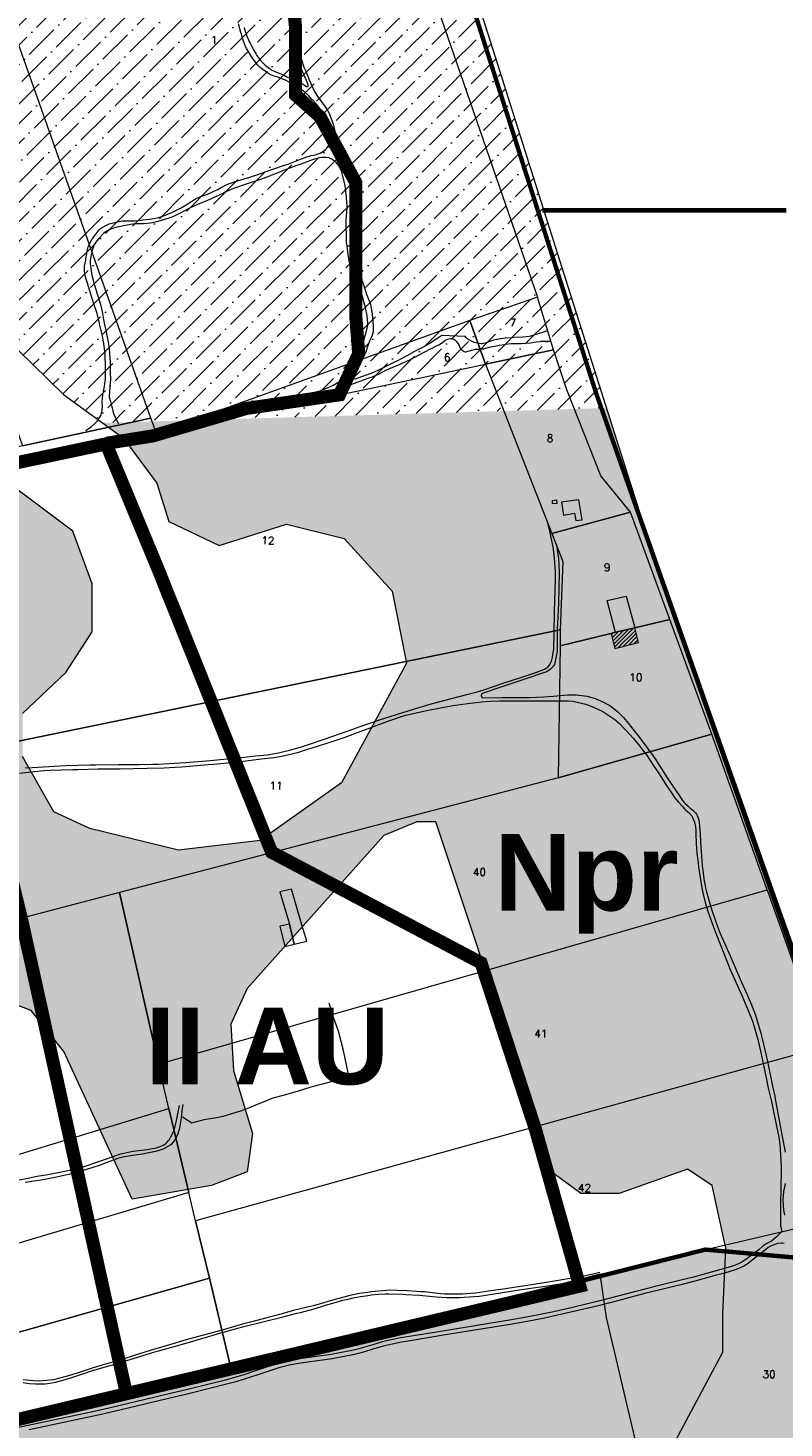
# Model space of a CAD drawing. Header units: metres. Extents: x 578835 to 593571, y 248557 to 255108.
# Tile 201 of 251: x 590102 to 590448, y 253424 to 254065. Entities that reach past the tile are written whole.
import ezdxf

# ---------------------------------------------------------------- set-up
doc = ezdxf.new("R2010")
doc.units = ezdxf.units.M
doc.linetypes.add('CACHEX2', pattern=[0.75, 0.5, -0.25])
doc.linetypes.add('SOLID_LINE', pattern=[0])
for name, color, linetype, lineweight in [('Cad-BATIMENT_BATI_LEGER13', 7, 'SOLID_LINE', 0), ('Cad-BATIMENT_BATI_PRIVE12', 7, 'SOLID_LINE', 0), ('Cad-BATIMENT_BATI_PRIVE12_HACH', 7, 'SOLID_LINE', 0), ('Cad-PARCELLAIRE_PARCELLE1', 250, 'SOLID_LINE', 0), ('Cad-RESEAU_ROUT_LIMITE_DE_VOIE_P23', 8, 'SOLID_LINE', 0), ('Cad-TOPONYMIE_NUMERO_DE_PARCELL182', 250, 'SOLID_LINE', 0), ('EBC', 114, 'Continuous', 53), ('EBC hachures', 114, 'Continuous', 18), ('PLU', 7, 'CACHEX2', 5), ('PPRI global - contour', 152, 'Continuous', 5), ('PPRI global - hachures', 152, 'Continuous', 5)]:
    doc.layers.add(name, color=color, linetype=linetype, lineweight=lineweight)
doc.layers.add('PLU nom', color=7, linetype='Continuous')
doc.styles.get("Standard").update_dxf_attribs({"font": 'arialbd_0.ttf', "height": 50})
doc.styles.add('TEXTSTYLE_45_11', font='txt.shx', dxfattribs={"oblique": 50})

msp = doc.modelspace()

# ---------------------------------------------------------------- hatches: boundary and pattern name
at = {"layer": 'Cad-BATIMENT_BATI_PRIVE12_HACH', "ltscale": 0.4}
h = msp.add_hatch(dxfattribs=at)
h.set_pattern_fill('ANSI31', color=256, scale=0.4, style=0)
h.paths.add_polyline_path([(590368.77, 253787.75), (590370.52, 253780.77), (590381.33, 253783.57), (590379.6, 253790.34), (590370.87, 253788.27)])
at = {"layer": 'EBC hachures'}
h = msp.add_hatch(dxfattribs=at)
h.set_pattern_fill('EBC', color=256, scale=6, style=0, pattern_type=2)
h.set_pattern_definition([(0, (0, 0), (0, 48), []), (90, (0, 0), (-48, 3e-15), []), (90, (6, 0), (-48, 3e-15), [-21, 6, -21]), (90, (42, 0), (-48, 3e-15), [-21, 6, -21]), (0, (0, 6), (0, 48), [-21, 6, -21]), (0, (0, 42), (0, 48), [-21, 6, -21]), (90, (6.6, 0), (-48, 3e-15), [-18, 3, -6, 3, -18]), (90, (41.4, 0), (-48, 3e-15), [-18, 3, -6, 3, -18]), (90, (7.2, 0), (-48, 3e-15), [-16.2, 1.8, -12, 1.8, -16.2]), (90, (40.8, 0), (-48, 3e-15), [-16.2, 1.8, -12, 1.8, -16.2]), (90, (7.8, 0), (-48, 3e-15), [-15, 1.2, -15.6, 1.2, -15]), (90, (40.2, 0), (-48, 3e-15), [-15, 1.2, -15.6, 1.2, -15]), (90, (8.4, 0), (-48, 3e-15), [-14.4, 0.6, -18, 0.6, -14.4]), (90, (39.6, 0), (-48, 3e-15), [-14.4, 0.6, -18, 0.6, -14.4]), (90, (9, 0), (-48, 3e-15), [-13.5, 0.6, -19.8, 0.6, -13.5]), (90, (39, 0), (-48, 3e-15), [-13.5, 0.6, -19.8, 0.6, -13.5]), (90, (9.6, 0), (-48, 3e-15), [-12.6, 0.6, -21.6, 0.6, -12.6]), (90, (38.4, 0), (-48, 3e-15), [-12.6, 0.6, -21.6, 0.6, -12.6]), (90, (10.2, 0), (-48, 3e-15), [-12, 0.6, -22.8, 0.6, -12]), (90, (37.8, 0), (-48, 3e-15), [-12, 0.6, -22.8, 0.6, -12]), (90, (10.8, 0), (-48, 3e-15), [-11.4, 0.3, -24.6, 0.3, -11.4]), (90, (37.2, 0), (-48, 3e-15), [-11.4, 0.3, -24.6, 0.3, -11.4]), (90, (11.28, 0), (-48, 3e-15), [-11.22, 0, -25.56, 0, -11.22]), (90, (36.72, 0), (-48, 3e-15), [-11.22, 0, -25.56, 0, -11.22]), (0, (0, 6.6), (0, 48), [-18, 3, -6, 3, -18]), (0, (0, 41.4), (0, 48), [-18, 3, -6, 3, -18]), (0, (0, 7.2), (0, 48), [-16.2, 1.8, -12, 1.8, -16.2]), (0, (0, 40.8), (0, 48), [-16.2, 1.8, -12, 1.8, -16.2]), (0, (0, 7.8), (0, 48), [-15, 1.2, -15.6, 1.2, -15]), (0, (0, 40.2), (0, 48), [-15, 1.2, -15.6, 1.2, -15]), (0, (0, 8.4), (0, 48), [-14.4, 0.6, -18, 0.6, -14.4]), (0, (0, 39.6), (0, 48), [-14.4, 0.6, -18, 0.6, -14.4]), (0, (0, 9), (0, 48), [-13.5, 0.6, -19.8, 0.6, -13.5]), (0, (0, 39), (0, 48), [-13.5, 0.6, -19.8, 0.6, -13.5]), (0, (0, 9.6), (0, 48), [-12.6, 0.6, -21.6, 0.6, -12.6]), (0, (0, 38.4), (0, 48), [-12.6, 0.6, -21.6, 0.6, -12.6]), (0, (0, 10.2), (0, 48), [-12, 0.6, -22.8, 0.6, -12]), (0, (0, 37.8), (0, 48), [-12, 0.6, -22.8, 0.6, -12]), (0, (0, 10.8), (0, 48), [-11.4, 0.3, -24.6, 0.3, -11.4]), (0, (0, 37.2), (0, 48), [-11.4, 0.3, -24.6, 0.3, -11.4])])
h.paths.add_polyline_path([(589969.63, 253394.08), (589995.67, 253277.43), (590297.23, 253348.53), (590391.09, 253371.39), (590489.06, 253392.09), (590474.69, 253454.61), (590455.62, 253502.02), (590411.88, 253505.91)])
at = {"layer": 'PPRI global - hachures', "ltscale": 0.4}
h = msp.add_hatch(dxfattribs=at)
h.set_pattern_fill('ANSI36', color=256, scale=2, style=0)
h.paths.add_polyline_path([(590256.64, 254237.65), (590216.05, 254376.92), (590196.3, 254443.81), (590176.56, 254504.12), (590159, 254567.73), (590152.42, 254557.86), (590171.07, 254495.35), (590185.33, 254453.68), (590201.79, 254323.18), (590228.12, 254263.97), (590228.12, 254226.68), (590218.24, 254212.43), (590169.85, 254215.39), (590146.81, 254220.88), (590132.55, 254234.04), (590110.61, 254234.04), (590099.64, 254221.97), (590090.86, 254204.43), (590064.53, 254185.79), (590041.49, 254185.79), (590023.94, 254187.98), (590006.39, 254203.33), (589971.28, 254215.39), (589951.53, 254209.91), (589935.08, 254198.95), (589929.59, 254179.21), (589930.69, 254150.69), (589953.73, 254116.7), (590003.1, 254052), (590030.52, 254002.65), (590083.18, 253931.37), (590118.33, 253897), (590136.32, 253884.05), (590366.81, 253890.83), (590352.09, 253937.18), (590316.98, 254047.94)])
h = msp.add_hatch(dxfattribs=at)
h.set_pattern_fill('ANSI36', color=256, scale=2, style=0)
h.paths.add_polyline_path([(590715.48, 252661.55), (590674.88, 252827.13), (590651.85, 253015.75), (590611.25, 253128.7), (590566.14, 253332.28), (590550.78, 253375.05), (590509.09, 253485.81), (590446.56, 253660.17), (590381.71, 253843.97), (590366.81, 253890.83), (590136.32, 253884.05), (590145.76, 253877.26), (590161.12, 253856.43), (590166.6, 253838.88), (590189.64, 253827.91), (590220.36, 253837.78), (590246.69, 253831.2), (590268.63, 253807.08), (590275.21, 253774.18), (590245.59, 253719.35), (590208.29, 253693.03), (590170.99, 253688.64), (590130.4, 253698.51), (590113.94, 253706.19), (590099.68, 253731.41), (590099.68, 253751.15), (590119.43, 253769.79), (590131.5, 253788.44), (590131.5, 253810.37), (590122.72, 253834.49), (590096.39, 253854.23), (590061.28, 253854.23), (590030.57, 253849.85), (590005.33, 253861.91), (589983.66, 253879.57), (589453.41, 253863.98), (590027.98, 251920.34), (590783.75, 251684.82), (590783.72, 251685.19), (590768.38, 251803.29), (590760.71, 252002.68), (590771.45, 252133.06), (590753.03, 252301.77), (590740.76, 252449.02)])
h.paths.add_polyline_path([(590222.37, 253304.01), (590198.61, 253307.76), (590169.84, 253304.01), (590153.59, 253310.26), (590026.03, 253286.51), (590026.03, 253295.26), (590021.03, 253315.26), (590024.78, 253349.01), (590034.78, 253375.26), (590062.29, 253414.02), (590076.05, 253434.02), (590076.05, 253461.52), (590071.05, 253516.52), (590048.54, 253582.77), (590069.8, 253619.03), (590083.55, 253622.78), (590103.56, 253615.28), (590118.57, 253596.53), (590149.83, 253529.02), (590186.1, 253535.27), (590202.36, 253541.52), (590204.86, 253559.02), (590196.11, 253587.77), (590194.86, 253609.03), (590202.36, 253625.28), (590264.89, 253695.28), (590279.9, 253701.53), (590288.65, 253701.53), (590327.42, 253585.27), (590339.92, 253542.77), (590354.93, 253531.52), (590372.44, 253531.52), (590403.7, 253542.77), (590414.96, 253535.27), (590421.21, 253506.52), (590419.96, 253476.52), (590419.96, 253459.02), (590391.2, 253405.27), (590352.43, 253361.51), (590332.42, 253356.51), (590309.91, 253341.51), (590292.4, 253325.26), (590269.89, 253310.26), (590246.13, 253310.26)], flags=16)

# ---------------------------------------------------------------- linework, layer by layer
at = {"layer": 'Cad-BATIMENT_BATI_LEGER13'}
for points in [[(590344.2, 253847.33), (590344.01, 253848.65), (590341.9, 253848.35), (590341.92, 253847.14), (590344.2, 253847.33), (590344.2, 253847.33)], [(590344.2, 253847.33), (590344.01, 253848.65), (590341.9, 253848.35), (590341.92, 253847.14), (590344.2, 253847.33), (590344.2, 253847.33)], [(590346.15, 253847.71), (590347.07, 253841.77), (590352.09, 253842.75), (590352.62, 253839.34), (590355.57, 253839.7), (590354.05, 253848.82), (590346.15, 253847.71), (590346.15, 253847.71)], [(590346.15, 253847.71), (590347.07, 253841.77), (590352.09, 253842.75), (590352.62, 253839.34), (590355.57, 253839.7), (590354.05, 253848.82), (590346.15, 253847.71), (590346.15, 253847.71)], [(590229.68, 253646.91), (590226.94, 253656.04), (590222.63, 253670.83), (590222.63, 253670.83), (590217.31, 253669.5), (590217.31, 253669.5), (590221.68, 253654.81), (590223.95, 253645.53), (590229.68, 253646.91), (590229.68, 253646.91)], [(590229.68, 253646.91), (590226.94, 253656.04), (590222.63, 253670.83), (590222.63, 253670.83), (590217.31, 253669.5), (590217.31, 253669.5), (590221.68, 253654.81), (590223.95, 253645.53), (590229.68, 253646.91), (590229.68, 253646.91)], [(590223.95, 253645.53), (590221.68, 253654.81), (590217.39, 253653.79), (590219.58, 253644.49), (590223.95, 253645.53), (590223.95, 253645.53)], [(590223.95, 253645.53), (590221.68, 253654.81), (590217.39, 253653.79), (590219.58, 253644.49), (590223.95, 253645.53), (590223.95, 253645.53)]]:
    msp.add_lwpolyline(points, close=True, dxfattribs=at)
at = {"layer": 'Cad-BATIMENT_BATI_PRIVE12'}
msp.add_lwpolyline([(590368.77, 253787.75), (590370.52, 253780.77), (590381.33, 253783.57), (590379.6, 253790.34), (590370.87, 253788.27), (590368.77, 253787.75), (590368.77, 253787.75)], close=True, dxfattribs=at)
at = {"layer": 'Cad-PARCELLAIRE_PARCELLE1'}
for points in [[(590158.36, 253886.24), (590050.32, 254191.36), (590047.49, 254199.48), (590063.12, 254204.71), (590066.27, 254194.72), (590146.61, 254216.45), (590232.24, 254239.73), (590335.16, 253941.54), (590304.27, 253930.79), (590160.92, 253879.33), (590158.36, 253886.24), (590158.36, 253886.24)], [(590099.6, 253873.47), (590158.36, 253886.24), (590050.32, 254191.36), (590047.49, 254199.48), (590028.73, 254193.21), (590021.93, 254190.86), (590002.29, 254184.3), (589994.85, 254181.66), (589991.4, 254180.48), (590016.34, 254109.68), (590099.6, 253873.47), (590099.6, 253873.47)], [(590342.4, 253917.4), (590335.16, 253941.54), (590304.27, 253930.79), (590311.31, 253910.87), (590342.4, 253917.4), (590342.4, 253917.4)], [(590311.31, 253910.87), (590304.27, 253930.79), (590160.92, 253879.33), (590311.31, 253910.87), (590311.31, 253910.87)], [(590377.69, 253843.25), (590364.08, 253859.81), (590348.64, 253899.2), (590342.4, 253917.4), (590311.31, 253910.87), (590341.76, 253833.4), (590377.69, 253843.25), (590377.69, 253843.25)], [(590075.02, 253797.59), (590059, 253857.56), (590160.92, 253879.33), (590311.31, 253910.87), (590341.76, 253833.4), (590346.79, 253820.68), (590345.56, 253789.36), (590091.18, 253737.09), (590075.02, 253797.59), (590075.02, 253797.59)], [(590059, 253857.56), (590160.92, 253879.33), (590158.36, 253886.24), (590099.6, 253873.47), (589803.26, 253809.53), (589804.8, 253803.97), (590059, 253857.56), (590059, 253857.56)], [(590395.68, 253794.15), (590377.69, 253843.25), (590341.76, 253833.4), (590346.79, 253820.68), (590345.56, 253789.36), (590345.51, 253782.11), (590368.62, 253787.63), (590370.87, 253788.27), (590379.6, 253790.34), (590395.68, 253794.15), (590395.68, 253794.15)], [(590414.87, 253741.71), (590395.68, 253794.15), (590379.6, 253790.34), (590370.87, 253788.27), (590368.62, 253787.63), (590345.51, 253782.11), (590344.62, 253721.62), (590414.87, 253741.71), (590414.87, 253741.71)], [(590091.18, 253737.09), (590345.56, 253789.36), (590345.51, 253782.11), (590344.62, 253721.62), (590143.97, 253669.21), (590100.51, 253657.84), (590079.95, 253734.47), (590088.02, 253736.38), (590091.18, 253737.09), (590091.18, 253737.09)], [(590440.18, 253670.5), (590414.87, 253741.71), (590344.62, 253721.62), (590143.97, 253669.21), (590161.89, 253590.79), (590440.18, 253670.5), (590440.18, 253670.5)], [(590161.89, 253590.79), (590143.97, 253669.21), (590100.51, 253657.84), (590016.8, 253634.16), (590031.84, 253591.62), (590050.2, 253539.21), (590051.6, 253535.43), (590166.5, 253570.45), (590161.89, 253590.79), (590161.89, 253590.79)], [(590175.76, 253531.99), (590166.5, 253570.45), (590161.89, 253590.79), (590440.18, 253670.5), (590447.53, 253649.83), (590465.79, 253598.53), (590178.83, 253519.09), (590175.76, 253531.99), (590175.76, 253531.99)], [(590185.17, 253492.87), (590194.99, 253451.78), (590363.8, 253494.71), (590492.23, 253524.74), (590465.79, 253598.53), (590178.83, 253519.09), (590185.17, 253492.87), (590185.17, 253492.87)], [(589948.95, 253464.55), (589945.01, 253475.14), (589940.58, 253486.48), (589936.08, 253497.8), (590051.6, 253535.43), (590166.5, 253570.45), (590175.76, 253531.99), (589948.95, 253464.55), (589948.95, 253464.55)], [(589960.18, 253429.05), (590185.17, 253492.87), (590178.83, 253519.09), (590175.76, 253531.99), (589948.95, 253464.55), (589949.26, 253463.69), (589952.74, 253453.72), (589956.07, 253443.63), (589958.97, 253433.63), (589960.18, 253429.05), (589960.18, 253429.05)], [(590391.12, 253371.38), (590366.71, 253474.89), (590363.8, 253494.71), (590492.23, 253524.74), (590495.16, 253517.3), (590509.78, 253473.15), (590522.41, 253426.18), (590528.06, 253400.35), (590404.23, 253374.16), (590391.12, 253371.38), (590391.12, 253371.38)], [(589960.18, 253429.05), (589961.73, 253423.5), (589965.69, 253408.89), (589969.46, 253394.38), (590194.99, 253451.78), (590185.17, 253492.87), (589960.18, 253429.05), (589960.18, 253429.05)], [(589969.46, 253394.38), (589995.48, 253277.63), (590014.96, 253282.17), (590190.4, 253322.76), (590206.9, 253326.49), (590209.88, 253327.29), (590384.73, 253369.84), (590391.12, 253371.38), (590366.71, 253474.89), (590363.8, 253494.71), (590194.99, 253451.78), (589969.46, 253394.38), (589969.46, 253394.38)]]:
    msp.add_lwpolyline(points, close=True, dxfattribs=at)
at = {"layer": 'Cad-RESEAU_ROUT_LIMITE_DE_VOIE_P23'}
for points in [[(590128.54, 253880.52), (590128.55, 253880.52), (590131.19, 253882.43), (590132.65, 253883.6), (590133.51, 253884.47), (590133.95, 253885.03), (590134.73, 253886.21), (590135.4, 253887.46), (590135.59, 253887.93), (590136.09, 253889.92), (590136.14, 253890.29), (590136.19, 253891.77), (590136.13, 253892.98), (590136.14, 253893.45), (590136.23, 253895.31), (590136.42, 253896.76), (590136.41, 253896.91), (590136.8, 253899.15), (590137.3, 253901.67), (590137.36, 253901.97), (590137.52, 253903.15), (590137.56, 253904.02), (590137.64, 253907.49), (590137.56, 253910.99), (590137.52, 253913.94), (590137.44, 253915.89), (590137.36, 253916.78), (590136.9, 253920.26), (590136.76, 253921.1), (590136.13, 253924.43), (590134.9, 253929.38), (590134.67, 253930.31), (590133.73, 253934.04), (590132.44, 253938.1), (590131.36, 253941.37), (590129.27, 253948.32), (590128.65, 253950.19), (590128.32, 253951.46), (590128.2, 253952.16), (590128.04, 253953.56), (590128.01, 253954.98), (590128.07, 253955.69), (590128.56, 253958.49), (590128.65, 253959.09), (590129.01, 253961.53), (590129.32, 253963.37), (590129.65, 253964.55), (590129.92, 253965.22), (590131.27, 253967.71), (590131.61, 253968.22), (590133.07, 253970.13), (590133.4, 253970.56), (590134.76, 253972.27), (590135.37, 253972.9), (590135.82, 253973.25), (590136.36, 253973.58), (590137.48, 253974.23), (590138.64, 253974.78), (590139.26, 253975.02), (590141.81, 253975.73), (590142.37, 253975.86), (590144.68, 253976.33), (590145.24, 253976.41), (590147.51, 253976.52), (590149.49, 253976.51), (590150.81, 253976.51), (590153.93, 253976.79), (590154.71, 253976.86), (590157.76, 253977.17), (590159.88, 253977.47), (590161.29, 253977.77), (590161.97, 253977.95), (590164.62, 253978.83), (590165.34, 253979.13), (590168.18, 253980.41), (590171.28, 253981.98), (590171.94, 253982.31), (590174.52, 253983.73), (590177.11, 253985.39), (590178.64, 253986.37), (590179.68, 253986.98), (590180.12, 253987.19), (590181.95, 253987.88), (590182.56, 253988.1), (590185, 253988.98), (590187.15, 253989.95), (590188.91, 253990.8), (590190.7, 253991.81), (590191.11, 253992.04), (590192.8, 253992.89), (590193.51, 253993.19), (590196.41, 253994.28), (590199.55, 253995.25), (590203.6, 253996.48), (590207.31, 253997.63), (590211.04, 253998.94), (590214.66, 254000.19), (590219.02, 254001.73), (590220.98, 254002.34), (590222.28, 254002.77), (590226.07, 254004.37), (590226.79, 254004.66), (590229.71, 254005.73), (590231.22, 254006.16), (590231.7, 254006.26), (590233.62, 254006.69), (590233.98, 254006.79), (590235.39, 254007.28), (590235.77, 254007.46), (590237.22, 254008.34), (590238.23, 254009.13), (590238.82, 254009.75), (590239.12, 254010.14), (590239.67, 254010.97), (590240.09, 254011.87), (590240.29, 254012.37), (590240.59, 254013.4), (590240.76, 254014.48), (590240.81, 254015.1), (590240.61, 254017.63), (590240.52, 254018.24), (590240.27, 254019.47), (590239.9, 254020.65), (590239.61, 254021.31), (590238.24, 254023.82), (590237.92, 254024.39), (590236.55, 254026.62), (590235.5, 254028.01), (590235.23, 254028.38), (590234.07, 254029.87), (590232.42, 254031.62), (590232.03, 254032.02), (590230.52, 254033.62), (590229.14, 254034.95), (590228.19, 254035.78), (590227.75, 254036.11), (590225.93, 254037.31), (590223.5, 254038.74), (590222.02, 254039.65), (590221.6, 254039.89), (590219.88, 254040.77), (590219.4, 254040.99), (590217.39, 254041.77), (590216.87, 254041.95), (590214.8, 254042.63), (590213.25, 254043.26), (590212.26, 254043.76), (590211.69, 254044.1), (590209.55, 254045.63), (590208.32, 254046.62), (590207.55, 254047.34), (590207.09, 254047.85), (590205.38, 254050.03), (590205.09, 254050.43), (590204.04, 254052.09), (590202.97, 254053.91), (590202.16, 254055.31), (590201.66, 254056.27), (590201.38, 254056.9), (590200.41, 254059.48), (590200.2, 254060.11), (590199.47, 254062.66), (590198.4, 254066.63)], [(590200.97, 254064.81), (590201.17, 254064.1), (590202.09, 254061.3), (590202.34, 254060.68), (590203.45, 254058.24), (590203.73, 254057.64), (590204.92, 254055.26), (590205.21, 254054.72), (590206.48, 254052.61), (590206.87, 254052.02), (590208.56, 254049.8), (590208.95, 254049.35), (590210.63, 254047.64), (590211.94, 254046.57), (590212.85, 254045.93), (590213.41, 254045.59), (590215.74, 254044.38), (590217.74, 254043.66), (590219.07, 254043.16), (590220.59, 254042.35), (590221.62, 254041.81), (590223.38, 254041.12), (590224.56, 254040.65), (590225.26, 254040.31), (590227.96, 254038.91), (590228.72, 254038.41), (590229.49, 254037.95), (590229.92, 254037.83), (590230.07, 254037.86), (590230.25, 254038.16), (590230.29, 254038.54), (590230.19, 254038.99), (590229.49, 254040.71), (590228.5, 254042.89), (590227.73, 254044.79), (590226.7, 254047.23), (590226.11, 254048.89), (590225.87, 254049.71), (590225.19, 254053.05), (590225.04, 254053.83), (590224.5, 254056.94), (590224.37, 254057.89), (590223.85, 254061.68), (590223.31, 254066.51)], [(590339.75, 253926.2), (590334.93, 253924.6), (590333.48, 253924.11), (590332, 253923.72), (590331.33, 253923.58), (590328.63, 253923.26), (590324.65, 253923.05), (590323.79, 253923), (590320.34, 253922.78), (590318.52, 253922.52), (590318.17, 253922.46), (590316.79, 253922.22), (590316.33, 253922.13), (590314.5, 253921.65), (590311.65, 253920.67), (590309.85, 253920.15), (590309.41, 253920.19), (590307.64, 253920.5), (590306.17, 253920.84), (590305.23, 253921.2), (590304.63, 253921.5), (590303.48, 253922.22), (590302.43, 253923.05), (590302.01, 253923.47), (590291.39, 253924.03), (590289.53, 253922.82), (590286.56, 253920.85), (590285.89, 253920.41), (590283.17, 253918.79), (590278.94, 253916.64), (590275.41, 253914.73), (590274.56, 253914.28), (590271.14, 253912.44), (590270.12, 253911.92), (590266.03, 253909.9), (590262.07, 253907.98), (590259.4, 253906.79), (590254.65, 253905.11), (590251.75, 253904.04), (590250.45, 253905.17), (590250.92, 253905.71), (590251.39, 253906.26), (590251.54, 253906.5), (590252.13, 253907.54), (590253.33, 253909.89), (590253.67, 253910.59), (590255.06, 253913.4), (590255.74, 253914.39), (590256.16, 253915.07), (590256.4, 253915.63), (590257.21, 253917.88), (590257.47, 253918.63), (590258.53, 253921.63), (590259.25, 253923.21), (590259.68, 253924.27), (590259.84, 253924.79), (590260.09, 253925.81), (590260.2, 253926.86), (590260.18, 253928.27), (590259.71, 253933.84), (590259.6, 253934.69), (590259.3, 253936.41), (590258.89, 253938.11), (590258.65, 253938.9), (590257.47, 253942.01), (590257.16, 253942.83), (590255.99, 253946.11), (590255.16, 253948.84), (590254.98, 253949.48), (590254.72, 253950.16), (590253.68, 253952.85), (590253.4, 253953.72), (590252.32, 253957.22), (590252.11, 253957.96), (590251.33, 253960.94), (590251.15, 253961.62), (590250.53, 253964.36), (590250.37, 253965.27), (590249.9, 253968.93), (590249.83, 253969.64), (590249.68, 253972.49), (590249.66, 253974.93), (590249.75, 253976.56), (590250.13, 253979.58), (590250.39, 253981.58), (590250.73, 253986.52), (590251.03, 253989.29), (590251.2, 253991.13), (590251.22, 253991.82), (590251.23, 253993.19), (590251.12, 253994.55), (590251.03, 253995.13), (590250.33, 253997.36), (590250.12, 253997.88), (590249.08, 253999.89), (590248.96, 254000.14), (590248.42, 254001.15), (590247.97, 254002.16), (590246.29, 254006.2), (590245.93, 254007.06), (590244.63, 254010.54), (590243.46, 254014.65), (590242.79, 254016.93), (590242.14, 254019.38), (590241.68, 254021), (590241.42, 254021.74), (590240.33, 254024.65), (590240.13, 254025.12), (590239.27, 254026.95), (590238.65, 254027.99), (590234.81, 254033.09), (590233.48, 254035.28), (590233.18, 254035.83), (590232.11, 254038.09), (590230.93, 254040.83), (590229.35, 254044.68), (590228.5, 254046.63), (590227.98, 254047.94), (590227.77, 254048.58), (590227.05, 254051.18), (590226.12, 254055.35), (590225.67, 254057.02), (590225.39, 254058.13), (590225.26, 254058.88), (590224.89, 254061.89), (590224.57, 254066.08)], [(590160.52, 253880.38), (590160.65, 253880.4), (590163.77, 253881.08), (590164.75, 253881.29), (590168.6, 253882.21), (590169.47, 253882.45), (590172.94, 253883.39), (590177.97, 253884.48), (590183.42, 253885.58), (590187.98, 253886.57), (590188.96, 253886.78), (590192.94, 253887.6), (590200.55, 253889.45), (590202.17, 253889.84), (590208.66, 253891.34), (590214.25, 253892.49), (590215.23, 253892.71), (590219.15, 253893.66), (590220.16, 253893.93), (590224.11, 253895.09), (590228.16, 253896.52), (590228.99, 253896.79), (590232.32, 253897.8), (590234.4, 253898.35), (590235.78, 253898.75), (590236.45, 253898.98), (590239.08, 253900.03), (590239.63, 253900.29), (590241.79, 253901.36), (590243.58, 253902.39), (590244.7, 253903.18), (590245.29, 253903.68), (590246.41, 253904.73), (590247.46, 253905.86), (590247.97, 253906.44), (590249.8, 253908.94), (590250.21, 253909.59), (590251.67, 253912.25), (590253.05, 253914.85), (590253.9, 253916.62), (590254.26, 253917.47), (590255.54, 253920.91), (590255.8, 253921.74), (590256.67, 253925.09), (590257.3, 253927.3), (590257.57, 253928.8), (590257.61, 253929.65), (590257.31, 253933.06), (590257.16, 253933.96), (590256.34, 253937.49), (590256.1, 253938.37), (590255.12, 253941.85), (590254.89, 253942.59), (590253.88, 253945.54), (590253.58, 253946.29), (590252.25, 253949.25), (590251.17, 253951.52), (590250.49, 253953.05), (590249.81, 253955.03), (590249.45, 253956.38), (590249.24, 253957.33), (590248.6, 253961.18), (590248.16, 253964.72), (590248.12, 253965.07), (590247.83, 253966.49), (590247.59, 253977.31), (590247.76, 253978.37), (590248.02, 253980.49), (590248.13, 253982.62), (590248.14, 253983.43), (590247.85, 253986.65), (590247.77, 253987.5), (590247.34, 253990.93), (590247.29, 253991.4), (590246.98, 253993.22), (590246.85, 253993.9), (590246.19, 253996.66), (590245.62, 253998.8), (590245.11, 254000.18), (590244.8, 254000.79), (590244.09, 254001.95), (590243.23, 254003.01), (590242.19, 254003.95), (590241.02, 254004.73), (590240.39, 254005.02), (590239.73, 254005.24), (590238.33, 254005.45), (590236.93, 254005.49), (590236.38, 254005.45), (590234.19, 254005.02), (590233.61, 254004.87), (590231.32, 254004.1), (590228.09, 254002.81), (590223.48, 254001.16), (590219.5, 253999.68), (590215.97, 253998.26), (590211.31, 253996.44), (590207.58, 253995.12), (590203.71, 253993.86), (590199.64, 253992.47), (590198.93, 253992.22), (590196.08, 253991.21), (590195.34, 253990.9), (590192.4, 253989.58), (590191.57, 253989.17), (590188.28, 253987.55), (590184.52, 253985.94), (590179.74, 253983.9), (590179.01, 253983.58), (590176.09, 253982.24), (590172.05, 253980.14), (590169.61, 253978.89), (590167.95, 253978.14), (590167.1, 253977.82), (590163.6, 253976.74), (590160.87, 253976), (590159.03, 253975.58), (590158.22, 253975.45), (590154.94, 253975.1), (590151.99, 253975.03), (590150.05, 253974.92), (590149.07, 253974.79), (590145.17, 253974.02), (590142.82, 253973.5), (590141.28, 253973.05), (590140.5, 253972.76), (590138.96, 253972.13), (590137.52, 253971.3), (590136.87, 253970.79), (590134.63, 253968.38), (590133.68, 253967.35), (590132.81, 253966.25), (590132.46, 253965.65), (590132.06, 253964.76), (590131.44, 253962.89), (590130.99, 253960.98), (590130.84, 253960.15), (590130.67, 253958.45), (590130.64, 253956.76), (590130.68, 253955.9), (590131.18, 253952.49), (590131.37, 253951.59), (590132.31, 253948.03), (590133.66, 253943.55), (590134.43, 253941.26), (590134.89, 253939.72), (590135.15, 253938.78), (590136.02, 253934.98), (590136.47, 253932.19), (590136.78, 253930.33), (590137.44, 253927.62), (590137.88, 253925.81), (590138.08, 253924.84), (590138.77, 253920.97), (590138.91, 253920.06), (590139.39, 253916.39), (590139.47, 253915.51), (590139.68, 253911.97), (590139.79, 253907.9), (590139.81, 253907.13), (590139.83, 253904.05), (590139.61, 253900.83), (590139.39, 253897.73), (590139.26, 253896.56), (590139.28, 253895.77), (590139.88, 253893.8), (590140.53, 253891.35), (590140.66, 253890.85), (590141.18, 253888.85), (590141.34, 253888.4), (590142.1, 253886.65), (590142.59, 253885.49), (590143.16, 253884.4), (590143.55, 253883.92), (590143.68, 253883.8)], [(590234.95, 253894.86), (590242.41, 253898.45), (590243.3, 253898.88), (590246.91, 253900.53), (590250.19, 253901.71), (590251.42, 253902.2), (590255.62, 253903.76), (590259.06, 253904.9), (590259.64, 253905.09), (590260.24, 253905.36), (590262.68, 253906.48), (590265.82, 253908.09), (590267.92, 253909.11), (590272.29, 253910.89), (590273.21, 253911.29), (590276.83, 253912.94), (590280.75, 253914.97), (590286.28, 253917.83), (590286.94, 253918.17), (590289.56, 253919.52), (590290, 253919.75), (590291.71, 253920.79), (590292.85, 253921.66), (590293.67, 253922.13), (590294.64, 253922.46), (590295.66, 253922.62), (590296.16, 253922.58), (590296.56, 253922.48), (590297.28, 253922.05), (590297.91, 253921.48), (590298.16, 253921.19), (590298.96, 253919.88), (590299.26, 253919.36), (590299.65, 253918.45), (590300.01, 253917.92), (590300.75, 253917.24), (590301.59, 253916.74), (590302.05, 253916.58), (590302.47, 253916.56), (590303.3, 253916.78), (590304.13, 253917.05), (590305.69, 253917.47), (590306.74, 253917.7), (590309.37, 253917.82), (590309.61, 253917.84), (590310.55, 253917.97), (590313.02, 253918.6), (590316.98, 253919.41), (590317.57, 253919.52), (590319.95, 253919.93), (590320.57, 253920.01), (590323.07, 253920.29), (590325.31, 253920.3), (590326.8, 253920.31), (590327.82, 253920.36), (590331.91, 253920.69), (590334.59, 253921.07), (590336.38, 253921.31), (590336.77, 253921.35), (590341.17, 253921.44)], [(590100.83, 253726.26), (590104, 253726.48), (590116.69, 253727.18), (590119.48, 253727.3), (590130.64, 253727.61), (590133.23, 253727.67), (590143.62, 253727.82), (590152.99, 253727.82), (590159.25, 253727.89), (590161.73, 253727.97), (590171.66, 253728.51), (590174.41, 253728.71), (590185.41, 253729.65), (590188.55, 253729.93), (590201.04, 253731.16), (590206.31, 253731.68), (590211.56, 253732.28), (590214.17, 253732.69), (590216.71, 253733.18), (590221.74, 253734.35), (590226.72, 253735.71), (590229.02, 253736.41), (590238.12, 253739.56), (590251.24, 253744.15), (590253.58, 253744.97), (590262.97, 253748.19), (590275.51, 253752.12), (590280.4, 253753.69), (590283.68, 253754.69), (590285.53, 253755.23), (590292.96, 253757.21), (590302.86, 253759.81), (590307.55, 253761.07), (590310.67, 253761.99), (590319.43, 253764.96), (590327.47, 253767.64), (590331.64, 253768.98), (590334.4, 253769.91), (590336.37, 253770.58), (590338.29, 253771.35), (590339.19, 253771.85), (590339.68, 253772.2), (590340.51, 253773.08), (590341.13, 253774.12), (590341.5, 253775.02), (590342.05, 253776.87), (590342.38, 253778.8), (590342.55, 253780.58), (590342.78, 253787.73), (590342.91, 253797.72), (590343.18, 253807.34), (590343.36, 253812.55), (590343.35, 253816.01), (590343.26, 253818.07), (590342.95, 253822.16), (590342.48, 253826.23), (590342.22, 253827.89), (590340.82, 253834.45), (590339.92, 253838.18)], [(590343.82, 253828.23), (590344.14, 253826.32), (590344.36, 253824.88), (590344.77, 253822.03), (590344.97, 253819.15), (590344.99, 253815.63), (590344.69, 253801.53), (590344.39, 253794.83), (590344.19, 253790.36), (590344.21, 253786.11), (590344.22, 253781.85), (590344.1, 253779.72), (590343.91, 253778.15), (590342.95, 253773.48), (590342.04, 253772.26), (590341.13, 253771.38), (590340.4, 253770.84), (590339.72, 253770.43), (590338.9, 253770.02), (590337.95, 253769.7), (590329.8, 253766.97), (590318.43, 253763.16), (590310.34, 253760.46), (590309.81, 253760.14), (590309.71, 253760.03), (590309.45, 253759.48), (590309.42, 253759.33), (590309.49, 253758.89), (590309.53, 253758.78), (590309.71, 253758.37), (590309.8, 253758.34), (590318.95, 253758.39), (590326.61, 253758.4), (590331.72, 253758.48), (590338.07, 253758.72), (590342.3, 253758.98), (590349.03, 253759.64), (590352.77, 253759.7), (590357.79, 253759.05), (590362.03, 253757.83), (590365.68, 253756.2), (590368.68, 253754.41), (590371.95, 253751.86), (590374.45, 253749.34), (590376.69, 253746.48), (590377.64, 253745.33), (590381.36, 253740.68), (590385.37, 253735.47), (590387.93, 253731.92), (590389.27, 253729.89), (590391.82, 253725.75), (590394.39, 253721.63), (590398.75, 253715.47), (590400.05, 253713.46), (590401.36, 253711.47), (590402.09, 253710.52), (590402.64, 253709.94), (590403.83, 253708.89), (590405.04, 253707.87), (590406.24, 253706.82), (590407.37, 253705.73), (590407.85, 253705.09), (590408.22, 253704.41), (590408.78, 253702.95), (590409.1, 253701.42), (590409.3, 253699.64), (590409.52, 253696.04), (590409.69, 253692.42), (590410.09, 253685.91), (590410.46, 253681.57), (590410.71, 253679.52), (590411.29, 253675.47), (590412.03, 253671.43), (590412.48, 253669.54), (590414.62, 253662.1), (590415.18, 253660.3), (590416.35, 253656.71), (590417.65, 253653.17), (590418.72, 253650.56), (590423.28, 253640.23), (590428.31, 253628.56), (590430.67, 253623.19), (590432.99, 253617.81), (590434.06, 253615.08), (590434.78, 253613.08), (590436.07, 253609.01), (590437.22, 253604.91), (590437.85, 253602.48), (590440.13, 253592.76), (590440.64, 253590.35), (590442.57, 253580.73), (590443.61, 253576.05), (590443.84, 253574.87), (590445.03, 253568.27), (590445.32, 253566.62), (590447.08, 253557.7), (590448.45, 253550.43)], [(590370.85, 253788.21), (590367.06, 253802.78), (590375.65, 253804.82), (590379.63, 253790.33)], [(590098.35, 253723.84), (590105.11, 253724.56), (590109.63, 253724.97), (590112.23, 253725.12), (590122.64, 253725.47), (590124.95, 253725.55), (590134.18, 253725.75), (590136.21, 253725.78), (590144.39, 253725.81), (590156.73, 253726.14), (590164.37, 253726.31), (590169.46, 253726.54), (590172.46, 253726.74), (590184.46, 253727.79), (590186.95, 253728.01), (590196.87, 253728.92), (590199.27, 253729.18), (590208.87, 253730.31), (590214.43, 253730.98), (590218.11, 253731.55), (590219.69, 253731.87), (590225.96, 253733.48), (590227.69, 253733.97), (590234.53, 253736.11), (590242.17, 253738.57), (590247.23, 253740.29), (590254.03, 253742.88), (590258.56, 253744.62), (590261.44, 253745.67), (590267.19, 253747.77), (590273, 253749.7), (590274.97, 253750.28), (590282.97, 253752.16), (590285.31, 253752.66), (590290.03, 253753.62), (590294.76, 253754.47), (590296.46, 253754.75), (590303.28, 253755.66), (590304.53, 253755.82), (590309.53, 253756.4), (590313.64, 253756.7), (590317.76, 253756.89), (590319.83, 253756.95), (590324.16, 253756.95), (590330.67, 253756.87), (590341.58, 253756.89), (590345.48, 253756.94), (590349.38, 253756.89), (590351.31, 253756.68), (590353.32, 253756.33), (590355.3, 253755.87), (590357.26, 253755.32), (590359.18, 253754.67), (590361.07, 253753.91), (590363.05, 253752.98), (590364.99, 253751.95), (590366.87, 253750.83), (590368.71, 253749.62), (590370.5, 253748.36), (590371.65, 253747.44), (590372.74, 253746.43), (590374.78, 253744.27), (590375.78, 253743.17), (590378.83, 253739.76), (590381.77, 253736.26), (590383.2, 253734.47), (590385.24, 253731.71), (590388.11, 253727.44), (590390.41, 253723.94), (590393.8, 253718.66), (590396.99, 253713.86), (590397.84, 253712.71), (590399.59, 253710.57), (590401.44, 253708.52), (590402.38, 253707.51), (590403.02, 253706.9), (590404.4, 253705.77), (590405.58, 253704.44), (590406.09, 253703.47), (590406.53, 253702.45), (590406.88, 253701.4), (590407.38, 253699.24), (590407.54, 253697.71), (590407.6, 253696.14), (590407.7, 253691.46), (590408.08, 253687.19), (590408.56, 253682.94), (590408.84, 253680.8), (590410.27, 253671.41), (590410.75, 253669.09), (590411.87, 253664.66), (590413.19, 253660.3), (590413.89, 253658.13), (590415.6, 253653.43), (590418.34, 253646.44), (590422.15, 253636.75), (590423.14, 253634.34), (590425.34, 253629.29), (590428.68, 253621.75), (590432.71, 253612.33), (590433.58, 253609.92), (590434.42, 253607.31), (590435.86, 253602.02), (590437.14, 253596.67), (590438.56, 253590.22), (590439.84, 253583.73), (590440.45, 253580.49), (590440.82, 253579.12), (590442.15, 253573.6), (590442.66, 253571.36), (590444.51, 253562.34), (590445.47, 253557.32), (590445.94, 253553.97), (590446.15, 253551.85), (590446.53, 253543.4), (590446.55, 253541.7), (590446.44, 253534.92), (590446.34, 253526.08), (590446.24, 253520.84), (590446.29, 253517.34), (590446.33, 253516.7), (590446.84, 253514.15), (590446, 253513.21), (590444.18, 253511.44), (590442.22, 253509.81), (590440.04, 253508.73), (590439.51, 253508.42), (590438.41, 253507.6), (590436.29, 253505.86), (590434.13, 253504.15), (590432.76, 253503.12), (590430, 253501.06), (590428.55, 253500.13), (590427.03, 253499.35), (590424.73, 253498.45), (590419.98, 253497.05), (590415.19, 253495.79), (590406.55, 253493.37), (590400.76, 253491.85), (590390.81, 253489.47), (590384.17, 253487.88), (590371.84, 253484.63), (590363.61, 253482.49), (590359.27, 253481.42), (590350.57, 253479.31), (590341.85, 253477.36), (590337.95, 253476.54), (590330.13, 253475.01), (590322.29, 253473.61), (590293.74, 253468.97), (590274.71, 253465.85), (590272.57, 253465.48), (590268.32, 253464.65), (590264.09, 253463.69), (590259.85, 253462.41), (590255.63, 253461.06), (590253.5, 253460.47), (590250.99, 253459.89), (590240.87, 253457.97), (590234.23, 253457.05), (590229.8, 253456.43), (590225.4, 253455.73), (590221.03, 253454.93), (590218.86, 253454.43), (590216.29, 253453.72), (590211.21, 253452.1), (590206.15, 253450.42), (590200.44, 253448.52), (590196.61, 253447.35), (590192.45, 253446.24), (590175.73, 253442.05), (590158.94, 253438.07), (590144.31, 253434.59), (590134.54, 253432.35), (590128.11, 253430.93), (590102.32, 253425.46), (590093.73, 253423.83)], [(590172.89, 253566.57), (590177.02, 253563.95), (590182.8, 253565.34), (590188.43, 253566.3), (590191.4, 253566.94), (590196.85, 253568.55), (590199.49, 253569.36), (590202.38, 253570.47), (590207.89, 253572.73), (590210.63, 253573.78), (590213.75, 253575.22), (590219.39, 253576.7), (590225.44, 253578.3), (590231.68, 253580.35), (590239.89, 253582.45), (590242.77, 253583.36), (590248.95, 253585.38), (590247.21, 253593.26), (590246.37, 253597.03), (590244.17, 253605.78), (590241.93, 253612.06), (590240.93, 253615.13), (590239.94, 253618.68)], [(590094.51, 253537.02), (590102.86, 253538.72), (590106.31, 253539.46), (590111.25, 253540.32), (590118.21, 253541.66), (590122.53, 253542.48), (590125.37, 253543.15), (590127.43, 253543.76), (590135.55, 253546.52), (590140.19, 253548.2), (590143.3, 253549.26), (590144.64, 253549.66), (590147.33, 253550.36), (590150.07, 253550.94), (590151.41, 253551.15), (590154.14, 253551.41), (590156.86, 253551.75), (590158.19, 253551.98), (590160.87, 253552.48), (590162.18, 253552.84), (590163.44, 253553.32), (590164.25, 253553.75), (590165.01, 253554.29), (590165.72, 253554.91), (590166.34, 253555.58), (590166.89, 253556.33), (590167.56, 253557.44), (590168.64, 253559.82), (590169.46, 253562.3), (590169.97, 253564.22), (590171.44, 253571.86)], [(590100.85, 253536.7), (590104.94, 253537.31), (590109.04, 253537.95), (590115.2, 253539.16), (590119.31, 253540.07), (590120.98, 253540.47), (590127.62, 253542.28), (590129.08, 253542.71), (590134.86, 253544.53), (590141.27, 253546.91), (590143.42, 253547.66), (590145.6, 253548.29), (590150.01, 253549.15), (590154.48, 253549.77), (590156.68, 253550.17), (590158.2, 253550.46), (590161.25, 253551.08), (590162.74, 253551.5), (590164.18, 253552.04), (590165.26, 253552.55), (590166.31, 253553.15), (590167.3, 253553.82), (590168.21, 253554.61), (590168.99, 253555.5), (590169.75, 253556.61), (590170.86, 253559.04), (590171.61, 253561.64), (590172.36, 253566.1), (590172.85, 253570.64), (590173.07, 253572.31)], [(590448.36, 253536.16), (590447.65, 253532.42), (590447.31, 253528.64), (590447.44, 253526.29), (590447.71, 253523.93), (590448.08, 253521.59)], [(590447.93, 253508.66), (590447.16, 253508.84), (590446.69, 253508.88), (590444.79, 253508.64), (590444.52, 253508.58), (590443.46, 253508.22), (590442.87, 253508), (590441.73, 253507.45), (590440.66, 253506.79), (590439.56, 253505.98), (590437.46, 253504.23), (590435.32, 253502.53), (590433.87, 253501.46), (590430.96, 253499.3), (590429.43, 253498.35), (590427.84, 253497.52), (590425.49, 253496.6), (590420.63, 253495.16), (590415.74, 253493.86), (590407.06, 253491.45), (590401.25, 253489.91), (590391.3, 253487.53), (590384.67, 253485.94), (590372.33, 253482.69), (590364.09, 253480.55), (590359.74, 253479.47), (590351.02, 253477.37), (590342.27, 253475.39), (590338.36, 253474.57), (590330.49, 253473.04), (590322.62, 253471.64), (590294.07, 253467), (590275.05, 253463.89), (590272.94, 253463.51), (590268.75, 253462.71), (590264.58, 253461.74), (590260.34, 253460.47), (590256.11, 253459.13), (590253.98, 253458.53), (590251.44, 253457.94), (590241.21, 253456), (590234.56, 253455.08), (590230.12, 253454.46), (590225.79, 253453.78), (590221.48, 253452.99), (590219.35, 253452.49), (590216.81, 253451.79), (590211.77, 253450.17), (590206.76, 253448.51), (590201, 253446.6), (590197.14, 253445.42), (590192.97, 253444.31), (590176.21, 253440.11), (590159.4, 253436.12), (590144.75, 253432.64), (590134.97, 253430.4), (590128.53, 253428.98), (590102.73, 253423.5)], [(590363.73, 253495.43), (590359.91, 253494.57), (590355.37, 253493.63), (590353.26, 253493.24), (590344.78, 253491.84), (590332.51, 253489.84), (590322.39, 253488.25), (590320.46, 253487.96), (590312.71, 253486.83), (590306.75, 253486.02), (590302.76, 253485.64), (590300.73, 253485.55), (590296.68, 253485.47), (590292.62, 253485.56), (590290.79, 253485.7), (590287.15, 253486.12), (590283.51, 253486.54), (590281.94, 253486.65), (590275.63, 253486.98), (590271, 253487.27), (590267.91, 253487.31), (590266.17, 253487.24), (590259.24, 253486.54), (590257.42, 253486.31), (590253.76, 253485.77), (590250.13, 253485.09), (590248.29, 253484.67), (590241.02, 253482.67), (590235.92, 253481.13), (590232.53, 253480.15), (590226.79, 253478.8), (590222.96, 253477.89), (590216.66, 253476.13), (590212.46, 253474.96), (590205.09, 253473.09), (590200.19, 253471.81), (590190.92, 253469.11), (590184.74, 253467.31), (590177.28, 253465.32), (590172.3, 253463.97), (590169.46, 253463.15), (590158.1, 253459.73), (590149.85, 253457.11), (590144.34, 253455.38), (590136.61, 253453.15), (590131.47, 253451.65), (590125.05, 253449.48), (590120.75, 253448.12), (590117.33, 253447.18), (590113.87, 253446.41), (590112.12, 253446.13), (590110.6, 253445.97), (590107.53, 253445.8), (590104.47, 253445.88), (590102.98, 253445.99), (590100.02, 253446.36)], [(590100.02, 253445.05), (590102.77, 253444.68), (590105.55, 253444.5), (590107.07, 253444.47), (590110.1, 253444.55), (590113.11, 253444.89), (590114.77, 253445.21), (590121.31, 253447.05), (590127.29, 253449.08), (590131.28, 253450.43), (590143.33, 253453.96), (590152.79, 253456.87), (590159.1, 253458.77), (590167.96, 253461.24), (590173.86, 253462.9), (590186.84, 253466.79), (590189.23, 253467.49), (590198.8, 253470.17), (590200.94, 253470.74), (590209.54, 253472.93), (590218.19, 253475.07), (590225.13, 253476.78), (590226.72, 253477.18), (590233.08, 253478.85), (590238.2, 253480.44), (590241.63, 253481.48), (590246.16, 253482.72), (590249.2, 253483.45), (590250.86, 253483.8), (590254.2, 253484.43), (590257.56, 253484.95), (590259.14, 253485.17), (590262.33, 253485.49), (590265.52, 253485.68), (590267.1, 253485.71), (590273.44, 253485.49), (590274.99, 253485.41), (590281.18, 253484.99), (590282.71, 253484.88), (590288.81, 253484.35), (590293.76, 253484.01), (590297.06, 253483.95), (590299.34, 253483.99), (590303.9, 253484.23), (590308.44, 253484.61), (590310.61, 253484.89), (590319.21, 253486.27), (590328.93, 253487.74), (590331.09, 253488.04), (590339.69, 253489.32), (590346.5, 253490.39), (590347.79, 253490.62)]]:
    msp.add_lwpolyline(points, dxfattribs=at)
at = {"layer": 'EBC', "const_width": 2}
msp.add_lwpolyline([(589969.63, 253394.08), (589995.67, 253277.43), (590297.23, 253348.53), (590391.09, 253371.39), (590489.06, 253392.09), (590474.69, 253454.61), (590455.62, 253502.02), (590411.88, 253505.91)], close=True, dxfattribs=at)
at = {"layer": 'PLU', "color": 7, "ltscale": 2, "const_width": 6}
for points in [[(590119.13, 254424.66), (590150.4, 254380.49), (590159.18, 254351.65), (590161.69, 254317.79), (590170.48, 254286.44), (590184.28, 254253.84), (590180.52, 254233.78), (590183.03, 254216.23), (590206.87, 254192.4), (590209.38, 254184.88), (590218.21, 254126.81), (590224.48, 254065.37), (590224.48, 254034.02), (590235.78, 254023.99), (590252.09, 253993.9), (590252.09, 253956.28), (590252.09, 253932.45), (590253.39, 253915.7), (590244.61, 253896.89), (590201.94, 253890.62), (590159.27, 253878.08), (590138.26, 253874.73)], [(589917.81, 253827.9), (590137.89, 253874.44), (590161.45, 253817.6), (590213.6, 253687.64), (590309.34, 253637.06), (590334.25, 253560.79), (590354.48, 253489.2), (589965.87, 253396.94)], [(590147.17, 253439.9), (590147.17, 253439.9), (590147.17, 253439.9), (590099.34, 253656.4), (590080.75, 253732.95), (590091.63, 253735.23), (590074.06, 253794.92), (590056.48, 253859.54)]]:
    msp.add_lwpolyline(points, dxfattribs=at)
at = {"layer": 'PLU', "color": 7, "linetype": 'Continuous', "ltscale": 2, "const_width": 2}
for points in [[(590300.76, 254090.19), (590303.34, 254081.44), (590361.86, 253897.89), (590484.47, 253549.1), (590549.87, 253371.39), (590616.08, 253067.16), (590701.65, 253071.17)], [(590337.31, 253981.26), (590448.97, 253981.26)]]:
    msp.add_lwpolyline(points, dxfattribs=at)
at = {"layer": 'PPRI global - contour'}
for points in [[(590550.78, 253375.05), (590509.09, 253485.81), (590446.56, 253660.17), (590381.71, 253843.97), (590352.09, 253937.18), (590316.98, 254047.94), (590256.64, 254237.65)], [(590083.18, 253931.37), (590118.33, 253897), (590145.76, 253877.26), (590161.12, 253856.43), (590166.6, 253838.88), (590189.64, 253827.91), (590220.36, 253837.78), (590246.69, 253831.2), (590268.63, 253807.08), (590275.21, 253774.18), (590245.59, 253719.35), (590208.29, 253693.03), (590170.99, 253688.64), (590130.4, 253698.51), (590113.94, 253706.19), (590099.68, 253731.41)], [(590099.68, 253751.15), (590119.43, 253769.79), (590131.5, 253788.44), (590131.5, 253810.37), (590122.72, 253834.49), (590096.39, 253854.23)], [(590391.2, 253405.27), (590419.96, 253459.02), (590419.96, 253476.52), (590421.21, 253506.52), (590414.96, 253535.27), (590403.7, 253542.77), (590372.44, 253531.52), (590354.93, 253531.52), (590339.92, 253542.77), (590327.42, 253585.27), (590288.65, 253701.53), (590279.9, 253701.53), (590264.89, 253695.28), (590202.36, 253625.28), (590194.86, 253609.03), (590196.11, 253587.77), (590204.86, 253559.02), (590202.36, 253541.52), (590186.1, 253535.27), (590149.83, 253529.02), (590118.57, 253596.53), (590103.56, 253615.28), (590083.55, 253622.78)]]:
    msp.add_lwpolyline(points, dxfattribs=at).dxf.unprotected_set("ltscale", 0)

# ---------------------------------------------------------------- texts
at = {"layer": 'Cad-TOPONYMIE_NUMERO_DE_PARCELL182', "style": 'TEXTSTYLE_45_11'}
for s, height, p in [('1', 3.49, (590185.84, 254057.45)), ('7', 3.49, (590322.38, 253928.08)), ('6', 3.49, (590292.31, 253912.28)), ('8', 3.49, (590339.37, 253875.28)), ('12', 3.491, (590208.89, 253828.53)), ('9', 3.49, (590365.55, 253816.24)), ('10', 3.491, (590377.13, 253765.94)), ('11', 3.491, (590212.61, 253716.36)), ('40', 3.491, (590305.58, 253676.84)), ('41', 3.491, (590333.71, 253602.97)), ('42', 3.491, (590353.64, 253532.42)), ('30', 3.491, (590438.04, 253447.14))]:
    msp.add_text(s, height=height, rotation=359.58868, dxfattribs=at).set_placement(p)
at = {"layer": 'PLU nom', "char_height": 35, "attachment_point": 2}
for s, insert, width in [('Npr', (590357.55, 253695.98), 195.3422), ('II AU', (590211.6, 253616.49), 187.3084)]:
    msp.add_mtext(s, dxfattribs=dict(at, insert=insert, width=width))

doc.saveas('drawing.dxf')
